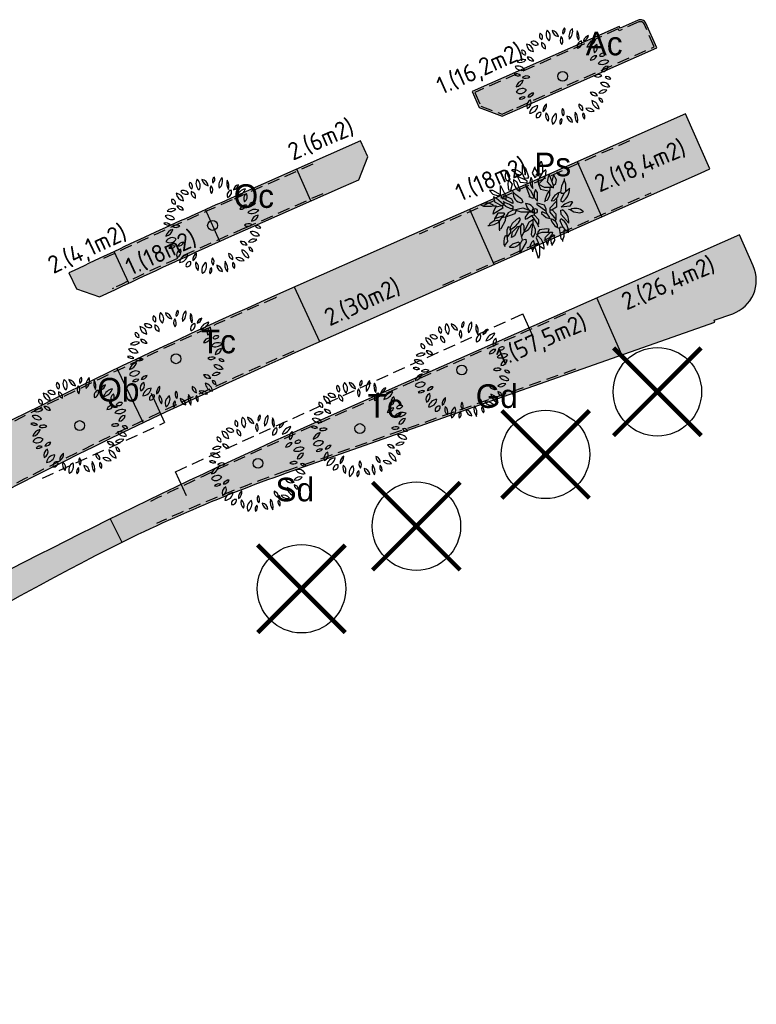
# Model space of a CAD drawing. Header units: metres. Extents: x 197542 to 199322, y 355606 to 356153.
# Tile 2 of 19: x 197697 to 197735, y 356046 to 356096. Entities that reach past the tile are written whole.
import ezdxf

# ---------------------------------------------------------------- set-up
doc = ezdxf.new("R2010")
doc.units = ezdxf.units.M
doc.linetypes.add('DASHED4', pattern=[0.1875, 0.125, -0.0625])
doc.layers.add('-bomen BRO 16-06-2011', color=6, linetype='Continuous')
doc.layers.add('N-WE-GR-BOOM', color=96, linetype='Continuous')
for name, color, linetype, lineweight in [('B-WE-GR-BOOM-S', 252, 'Continuous', 25), ('N-GV-GR-BEPLANTING_CULTUUR_VASTEPLANTEN-T', 1, 'Continuous', 35), ('N-WE-GR-BOOM-S', 96, 'Continuous', 25), ('N-WE-GR-GEOTEXTIEL-G', 18, 'DASHED4', 30), ('N-WE-GR-WORTELSCHERM-G', 20, 'DASHED4', 30), ('V-WE-GR-BOOM-S', 10, 'Continuous', 25)]:
    doc.layers.add(name, color=color, linetype=linetype, lineweight=lineweight)
doc.layers.add('N-WE-GR-TEELAARDE_TYPE-E-A', color=7, linetype='Continuous', lineweight=18, true_color=0xe74bec)
doc.layers.add('N-WE-VH-GRAS', color=7, linetype='Continuous', lineweight=9, true_color=0x8dd176)
doc.layers.add('X-XX-HULPLIJNEN', color=4, linetype='Continuous', plot=False)
doc.styles.add('ATT', font='romans.shx')
doc.styles.add('bomennummering', font='LCALLIG.TTF', dxfattribs={"height": 0.5})
doc.styles.add('NLCS-ISO', font='NLCS-ISO.ttf')

# ---------------------------------------------------------------- blocks, each defined once
blk = doc.blocks.new('12PPLT06')
at = {"color": 0, "linetype": 'ByBlock'}
blk.add_circle((-0.000255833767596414, 0.0006692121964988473), 0.05, dxfattribs=at)
for centre, radius, start, end in [((-0.1922265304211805, 0.4144898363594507), 0.04510308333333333, 146.815069, 244.019343), ((-0.2497319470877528, 0.3986316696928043), 0.04510308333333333, 326.815069, 64.019343), ((-0.0861073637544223, 0.4282650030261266), 0.08348141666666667, 149.473723, 231.758585), ((-0.209690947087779, 0.4051008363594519), 0.08348141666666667, 329.473723, 51.758585), ((-0.02870544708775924, 0.4858358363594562), 0.08172058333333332, 192.305955, 259.684897), ((-0.1231813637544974, 0.388018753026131), 0.08172058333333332, 12.305955, 79.68489699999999), ((0.04061563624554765, 0.3678615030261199), 0.06638033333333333, 145.524785, 220.832734), ((-0.06433119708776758, 0.3620330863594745), 0.06638033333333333, 325.524785, 40.83273399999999), ((0.05000580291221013, 0.4504235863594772), 0.05243733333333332, 125.409332, 202.710088), ((-0.02874894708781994, 0.4729173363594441), 0.05243733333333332, 305.409332, 22.710088), ((0.1770898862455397, 0.4065607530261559), 0.1137750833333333, 133.811686, 194.307734), ((-0.01192153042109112, 0.4605457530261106), 0.1137750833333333, 313.811686, 14.307734), ((0.2574144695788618, 0.4291249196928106), 0.1143496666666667, 163.464229, 212.790564), ((0.05166538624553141, 0.3997421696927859), 0.1143496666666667, 343.464229, 32.790564), ((0.1966333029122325, 0.4278707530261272), 0.0671975, 284.100357, 348.465016), ((0.2788443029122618, 0.3492606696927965), 0.0671975, 104.100357, 168.465016), ((-0.3790860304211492, 0.2477432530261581), 0.081791, 3.318929, 83.19036499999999), ((-0.2877341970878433, 0.3336924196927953), 0.081791, 183.318929, 263.190365), ((-0.2982741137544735, 0.2994408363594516), 0.05821033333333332, 25.453651, 116.685197), ((-0.2718556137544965, 0.3764686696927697), 0.05821033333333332, 205.453651, 296.6851970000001), ((-0.1618326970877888, 0.3338885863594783), 0.05570899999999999, 168.806602, 257.639098), ((-0.2284075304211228, 0.2902852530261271), 0.05570899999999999, 348.806602, 77.639098), ((0.2042821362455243, 0.3047935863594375), 0.05733175, 103.891386, 198.903947), ((0.1362783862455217, 0.3418740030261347), 0.05733175, 283.891386, 18.903947), ((0.3554936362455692, 0.2580414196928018), 0.1178019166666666, 100.300505, 160.447649), ((0.2234203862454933, 0.4133692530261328), 0.1178019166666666, 280.300505, 340.447649), ((0.3801633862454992, 0.2704886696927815), 0.06404974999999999, 122.581735, 207.179988), ((0.2886953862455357, 0.2952014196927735), 0.06404974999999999, 302.581735, 27.17998800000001), ((-0.3812560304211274, 0.2554981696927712), 0.03687258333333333, 163.493346, 274.469734), ((-0.4137354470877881, 0.2292142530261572), 0.03687258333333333, 343.493346, 94.469734), ((0.3410773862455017, 0.143559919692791), 0.06633966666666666, 86.02821899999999, 161.369762), ((0.2828089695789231, 0.230933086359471), 0.06633966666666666, 266.028219, 341.369762), ((0.4133008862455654, 0.1913606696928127), 0.04460749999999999, 59.98145400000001, 155.66759), ((0.3949721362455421, 0.248364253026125), 0.04460749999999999, 239.981454, 335.66759), ((-0.4559597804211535, 0.02465575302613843), 0.07996766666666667, 30.948236, 110.578394), ((-0.4032495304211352, 0.08753425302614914), 0.08471958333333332, 69.720138, 135.64891), ((-0.4344656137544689, 0.226225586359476), 0.08471958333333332, 249.720138, 315.64891), ((-0.3534903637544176, 0.1337669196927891), 0.06314383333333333, 22.572306, 98.33354299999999), ((-0.3043353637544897, 0.2204817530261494), 0.06314383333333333, 202.572306, 278.3335430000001), ((0.3983755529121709, 0.2140967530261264), 0.09187275, 244.7352629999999, 320.578115), ((0.4301350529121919, 0.07267058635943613), 0.09187275, 64.735263, 140.578115), ((0.4628914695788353, 0.03809850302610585), 0.06592175, 90.25287399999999, 173.522083), ((0.3970997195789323, 0.1114569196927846), 0.06592175, 270.252874, 353.5220830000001), ((-0.4752231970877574, -0.03667174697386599), 0.06300191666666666, 44.25764999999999, 108.592661), ((-0.450188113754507, 0.06701016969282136), 0.06300191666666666, 224.25765, 288.592661), ((-0.415484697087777, 0.1406452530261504), 0.07996766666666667, 210.948236, 290.578394), ((-0.3678316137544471, -0.06481383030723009), 0.06992266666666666, 60.509485, 129.29199), ((0.3660280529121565, -0.0461168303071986), 0.06502333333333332, 58.874764, 131.213524), ((0.3567975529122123, 0.05846016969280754), 0.06502333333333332, 238.874764, 311.213524), ((-0.3856936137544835, -0.1306236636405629), 0.09234183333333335, 100.876159, 165.447913), ((-0.4924966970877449, -0.01673874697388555), 0.09234183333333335, 280.876159, 345.447913), ((-0.3776902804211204, 0.05016466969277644), 0.06992266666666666, 240.509485, 309.29199), ((0.4073073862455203, -0.1426145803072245), 0.08137058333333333, 29.195197, 106.718901), ((0.454932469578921, -0.02499216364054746), 0.08137058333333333, 209.195197, 286.718901), ((0.4502331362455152, -0.04529299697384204), 0.04464991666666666, 28.19813599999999, 112.191787), ((0.4727193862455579, 0.01714758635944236), 0.04464991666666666, 208.198136, 292.191787), ((-0.411169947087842, -0.1962779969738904), 0.07279833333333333, 54.97446299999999, 151.379225), ((-0.4332910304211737, -0.1017925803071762), 0.07279833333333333, 234.974463, 331.379225), ((-0.2960180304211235, -0.2328259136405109), 0.06249758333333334, 87.172434, 157.236469), ((-0.3505646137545, -0.1462222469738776), 0.06249758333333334, 267.172434, 337.236469), ((0.2959620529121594, -0.2261938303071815), 0.06442966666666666, 28.807165, 103.91988), ((0.336918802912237, -0.1326099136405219), 0.06442966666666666, 208.807165, 283.91988), ((0.4250529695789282, -0.2125242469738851), 0.07530733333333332, 71.371166, 141.75354), ((0.3899658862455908, -0.09454383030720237), 0.07530733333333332, 251.371166, 321.75354), ((-0.3988381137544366, -0.2663327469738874), 0.05835274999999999, 71.81924599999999, 140.08176), ((-0.425385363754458, -0.1734484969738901), 0.05835274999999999, 251.819246, 320.08176), ((-0.300776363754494, -0.2997434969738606), 0.06498733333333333, 113.475292, 203.45596), ((-0.3862814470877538, -0.2660029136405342), 0.06498733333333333, 293.475292, 23.45596), ((-0.3404386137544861, -0.286296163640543), 0.08883749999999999, 271.632764, 352.026789), ((-0.2499286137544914, -0.3874203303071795), 0.08883749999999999, 91.63276400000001, 172.026789), ((-0.1213639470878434, -0.3477423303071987), 0.07992766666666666, 122.887314, 186.725334), ((-0.244141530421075, -0.289984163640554), 0.07992766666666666, 302.887314, 6.725333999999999), ((0.2217668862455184, -0.2893535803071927), 0.05859191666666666, 173.649981, 254.6514450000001), ((0.1480257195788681, -0.3393753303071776), 0.05859191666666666, 353.649981, 74.65144500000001), ((0.3923588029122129, -0.2358448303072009), 0.0967875, 186.548686, 256.891132), ((0.2742512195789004, -0.3411484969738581), 0.0967875, 6.548686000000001, 76.891132), ((0.410380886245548, -0.2204391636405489), 0.04222583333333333, 179.255722, 267.628659), ((0.3664114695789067, -0.2620803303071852), 0.04222583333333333, 359.255722, 87.628659), ((-0.2305322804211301, -0.4082693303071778), 0.04104691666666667, 76.54190600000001, 193.477426), ((-0.2608957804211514, -0.3779159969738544), 0.04104691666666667, 256.541906, 13.477426), ((-0.09836994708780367, -0.3976454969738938), 0.07587533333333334, 159.116987, 230.360624), ((-0.2176659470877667, -0.4290285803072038), 0.07587533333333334, 339.116987, 50.360624), ((-0.01992978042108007, -0.4540436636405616), 0.09055483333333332, 122.116989, 201.727527), ((-0.152194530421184, -0.4108697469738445), 0.09055483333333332, 302.116989, 21.727527), ((0.05309013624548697, -0.3604013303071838), 0.06279416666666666, 148.787661, 221.5977109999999), ((-0.04757369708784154, -0.3695494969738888), 0.06279416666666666, 328.787661, 41.597711), ((0.2468061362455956, -0.3953419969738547), 0.1233375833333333, 165.20711, 218.321749), ((0.0307931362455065, -0.4403295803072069), 0.1233375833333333, 345.20711, 38.321749), ((0.2555320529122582, -0.3939920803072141), 0.05361883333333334, 156.775419, 231.2879720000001), ((0.1727245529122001, -0.4146869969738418), 0.05361883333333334, 336.775419, 51.287972), ((0.2580326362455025, -0.405242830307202), 0.08059875, 38.69621400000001, 106.241545), ((0.2983952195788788, -0.2774710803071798), 0.08059875, 218.696214, 286.241545), ((0.0214697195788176, -0.4669088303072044), 0.05212266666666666, 129.747505, 206.070901), ((-0.05867703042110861, -0.4497403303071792), 0.05212266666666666, 309.747505, 26.070901), ((0.1123076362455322, -0.397803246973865), 0.07050225, 185.31956, 260.418968), ((0.03037446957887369, -0.4738584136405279), 0.07050225, 5.31956, 80.41896799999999)]:
    blk.add_arc(centre, radius, start, end, dxfattribs=at)
at = {"color": 0, "linetype": 'ByBlock', "style": 'ATT'}
for tag, p, flags in [('ITEM', (-0.9110891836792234, -3.045691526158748), 3), ('ROOM_NUMBER', (-0.9110891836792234, -4.379024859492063), 1)]:
    blk.add_attdef(tag, p, '', height=1, dxfattribs=dict(at, flags=flags))
blk = doc.blocks.new('BOOM_VERWIJDEREN')
at = {"layer": 'B-WE-GR-BOOM-S', "ltscale": 0.1}
h = blk.add_hatch(color=256, dxfattribs=at)
edge = h.paths.add_edge_path()
edge.add_arc((0, 0), 0.15, 0, 360)
at = {"layer": 'B-WE-GR-BOOM-S'}
for centre, radius in [((-7.361222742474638e-12, 5.115907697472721e-12), 2.5), ((0, 0), 0.04499999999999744)]:
    blk.add_circle(centre, radius, dxfattribs=at)
at = {"layer": 'B-WE-GR-BOOM-S', "ltscale": 0.1}
blk.add_circle((0, 0), 0.15, dxfattribs=at)
at = {"layer": 'V-WE-GR-BOOM-S', "const_width": 0.25, "flags": 128}
for points in [[(2.474873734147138, -2.474873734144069), (-2.474873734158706, 2.474873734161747)], [(2.474873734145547, 2.474873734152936), (-2.474873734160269, -2.474873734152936)]]:
    blk.add_lwpolyline(points, dxfattribs=at)
blk = doc.blocks.new('BA041')
for p, q in [((330.1999999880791, 2531.533349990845), (237.0666500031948, 2379.133349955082)), ((330.1999999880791, 2531.533349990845), (389.4666500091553, 2328.333350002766)), ((-1422.40000000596, 2057.399999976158), (-1286.933349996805, 1811.866649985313)), ((-1126.066650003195, 2040.466649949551), (-1159.933349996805, 2099.733349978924)), ((-948.2666499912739, 1896.533349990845), (-1126.066650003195, 2040.466649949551)), ((-618.0666500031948, 1896.533349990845), (-618.0666500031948, 2336.799999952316)), ((-618.0666500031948, 2336.799999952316), (-474.1333500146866, 2175.933349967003)), ((-474.1333500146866, 2175.933349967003), (-313.2666499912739, 1744.133349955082)), ((8.466650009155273, 2252.133349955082), (-127, 1921.933349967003)), ((-14.13205000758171, 2197.048999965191), (127, 1981.199999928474)), ((237.0666500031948, 2379.133349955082), (127, 1981.199999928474)), ((389.4666500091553, 2328.333350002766), (389.4666500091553, 1964.266649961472)), ((567.2666500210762, 2099.733349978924), (389.4666500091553, 1964.266649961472)), ((-1329.266649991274, 1532.466649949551), (-1405.466650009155, 1532.466649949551)), ((-1354.666649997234, 1363.133349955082), (-1329.266649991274, 1532.466649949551)), ((-1312.333350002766, 1574.799999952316), (-1329.266649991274, 1532.466649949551)), ((-1286.933349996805, 1811.866649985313), (-1312.333350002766, 1574.799999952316)), ((-1312.333350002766, 1574.799999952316), (-1143, 1363.133349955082)), ((-1075.266649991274, 1600.199999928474), (-922.8666500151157, 1498.599999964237)), ((-948.2666499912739, 1896.533349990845), (-778.9333499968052, 1845.733349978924)), ((-948.2666499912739, 1896.533349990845), (-897.4666500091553, 1769.533349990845)), ((-897.4666500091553, 1769.533349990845), (-736.5999999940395, 1473.199999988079)), ((-897.4666500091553, 1769.533349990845), (-499.5333499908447, 1608.666649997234)), ((-778.9333499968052, 1845.733349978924), (-618.0666500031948, 1896.533349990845)), ((-618.0666500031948, 1896.533349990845), (-499.5333499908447, 1608.666649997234)), ((-364.0666500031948, 1651), (-527.5967000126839, 1676.820549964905)), ((-389.4666500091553, 1523.999999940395), (-499.5333499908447, 1608.666649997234)), ((-389.4666500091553, 1430.866649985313), (-389.4666500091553, 1523.999999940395)), ((-313.2666499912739, 1744.133349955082), (-364.0666500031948, 1651)), ((-127, 1600.199999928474), (-186.2666499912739, 1701.799999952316)), ((-127, 1921.933349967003), (8.466650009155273, 1701.799999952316)), ((-93.13334998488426, 1151.466650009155), (-127, 1600.199999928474)), ((8.466650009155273, 1701.799999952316), (67.73335000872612, 1735.66664993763)), ((67.73335000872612, 1735.66664993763), (93.13334998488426, 1879.599999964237)), ((93.13334998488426, 1879.599999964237), (127, 1896.533349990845)), ((127, 1981.199999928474), (127, 1896.533349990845)), ((127, 1896.533349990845), (352.1441999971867, 1896.533349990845)), ((389.4666500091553, 1964.266649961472), (160.8666499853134, 1549.399999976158)), ((160.8666499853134, 1549.399999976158), (186.2666500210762, 1371.599999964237)), ((186.2666500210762, 1371.599999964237), (321.7333500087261, 1507.066649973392)), ((685.8000000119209, 1744.133349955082), (635, 1490.133349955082)), ((753.533350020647, 1854.199999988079), (685.8000000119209, 1744.133349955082)), ((762, 1786.466650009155), (753.533350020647, 1854.199999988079)), ((956.7333500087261, 1295.399999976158), (762, 1786.466650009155)), ((956.7333500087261, 1854.199999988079), (873.6000999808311, 1505.040349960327)), ((1109.133349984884, 1591.733349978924), (956.7333500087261, 1854.199999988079)), ((1066.800000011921, 1405.466649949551), (1109.133349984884, 1591.733349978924)), ((1490.133349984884, 1566.333350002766), (1354.666649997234, 1270)), ((1498.59999999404, 1651), (1490.133349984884, 1566.333350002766)), ((1490.133349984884, 1566.333350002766), (1557.866649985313, 1380.066649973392)), ((-2302.933349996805, 1041.399999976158), (-2133.59999999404, 855.1333499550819)), ((-2133.59999999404, 1041.399999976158), (-2302.933349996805, 1041.399999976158)), ((-1744.133349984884, 821.2666499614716), (-2133.59999999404, 1041.399999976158)), ((-1744.133349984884, 1295.399999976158), (-1473.200000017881, 753.5333499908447)), ((-1744.133349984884, 821.2666499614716), (-1744.133349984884, 1295.399999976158)), ((-1320.799999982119, 1058.333349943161), (-1354.666649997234, 1363.133349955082)), ((-1227.666649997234, 1041.399999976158), (-1320.799999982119, 1058.333349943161)), ((-1143, 1363.133349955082), (-1227.666649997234, 1041.399999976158)), ((-1134.533349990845, 1049.866649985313), (-1109.133349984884, 956.7333499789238)), ((-922.8666500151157, 1498.599999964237), (-753.533350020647, 1066.799999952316)), ((-753.533350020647, 1066.799999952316), (-761.9999999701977, 1016)), ((-736.5999999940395, 1473.199999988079), (-389.4666500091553, 1430.866649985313)), ((-457.1999999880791, 1303.866649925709), (-211.6666499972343, 1041.399999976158)), ((-237.0666500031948, 711.1999999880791), (-457.1999999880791, 1303.866649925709)), ((-211.6666499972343, 1041.399999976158), (-25.40000000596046, 694.2666499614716)), ((42.33335000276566, 1100.66664993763), (-25.40000000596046, 905.9333499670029)), ((118.533350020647, 956.7333499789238), (42.33335000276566, 1100.66664993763)), ((186.2666500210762, 1371.599999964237), (474.1333500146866, 1219.199999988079)), ((186.2666500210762, 1371.599999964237), (287.8666500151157, 1117.599999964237)), ((287.8666500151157, 1117.599999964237), (745.0666500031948, 1016)), ((474.1333500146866, 1219.199999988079), (863.6000000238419, 1219.199999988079)), ((770.4666500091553, 1058.333349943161), (626.533350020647, 872.0666499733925)), ((635, 1490.133349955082), (863.6000000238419, 1219.199999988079)), ((745.0666500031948, 1016), (745.0666500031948, 795.8666499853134)), ((770.4666500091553, 1219.199999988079), (770.4666500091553, 1058.333349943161)), ((863.6000000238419, 1219.199999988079), (956.7333500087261, 1176.866649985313)), ((956.7333500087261, 1295.399999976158), (1066.800000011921, 1405.466649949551)), ((956.7333500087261, 1176.866649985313), (956.7333500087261, 1295.399999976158)), ((1354.666649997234, 1270), (1303.866650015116, 965.1999999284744)), ((1557.866649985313, 1380.066649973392), (1557.866649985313, 982.1333499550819)), ((1778, 1151.466650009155), (1557.866649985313, 982.1333499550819)), ((-2133.59999999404, 855.1333499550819), (-1862.666649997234, 770.4666500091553)), ((-2108.199999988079, 719.6666499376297), (-2057.399999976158, 474.1333499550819)), ((-1955.799999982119, 643.4666499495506), (-2108.199999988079, 719.6666499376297)), ((-1473.200000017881, 237.0666499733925), (-1955.799999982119, 643.4666499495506)), ((-1862.666649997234, 770.4666500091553), (-1744.133349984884, 821.2666499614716)), ((-1744.133349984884, 821.2666499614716), (-1659.466649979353, 635)), ((-1659.466649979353, 635), (-1574.800000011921, 635)), ((-1473.200000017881, 753.5333499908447), (-1591.733350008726, 770.4666500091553)), ((-1591.733350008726, 770.4666500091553), (-1574.800000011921, 635)), ((-1464.733350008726, 558.7999999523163), (-1574.800000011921, 635)), ((-1473.200000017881, 753.5333499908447), (-1473.200000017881, 564.6615499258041)), ((-1473.200000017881, 753.5333499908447), (-1185.333350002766, 618.0666499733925)), ((-1117.59999999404, 389.4666500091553), (-1464.733350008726, 558.7999999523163)), ((-1185.333350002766, 618.0666499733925), (-1117.59999999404, 482.5999999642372)), ((-1109.133349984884, 956.7333499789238), (-677.3333500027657, 626.5333499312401)), ((-677.3333500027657, 626.5333499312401), (-609.5999999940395, 457.1999999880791)), ((-237.0666500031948, 711.1999999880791), (-304.8000000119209, 719.6666499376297)), ((-101.5999999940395, 635), (-237.0666500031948, 711.1999999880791)), ((-25.40000000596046, 694.2666499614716), (-101.5999999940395, 635)), ((-25.40000000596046, 905.9333499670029), (-25.40000000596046, 694.2666499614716)), ((-25.40000000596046, 694.2666499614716), (135.4666500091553, 507.9999999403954)), ((135.4666500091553, 507.9999999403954), (135.4666500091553, 956.7333499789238)), ((635, 541.8666499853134), (491.0666500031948, 499.5333499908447)), ((626.533350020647, 872.0666499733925), (524.9333500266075, 609.5999999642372)), ((524.9333500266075, 609.5999999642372), (524.9333500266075, 509.4940999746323)), ((745.0666500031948, 795.8666499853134), (635, 541.8666499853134)), ((1100.666649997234, 507.9999999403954), (762, 143.9333499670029)), ((965.2000000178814, 516.4666499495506), (838.1999999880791, 499.5333499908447)), ((1151.466649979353, 702.7333499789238), (965.2000000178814, 516.4666499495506)), ((1100.666649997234, 651.9333499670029), (1100.666649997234, 194.7333499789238)), ((1202.266650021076, 922.8666499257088), (1151.466649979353, 702.7333499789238)), ((1303.866650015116, 965.1999999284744), (1337.733350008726, 905.9333499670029)), ((1490.133349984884, 905.9333499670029), (1320.799999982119, 584.1999999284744)), ((1320.799999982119, 584.1999999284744), (1329.266649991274, 499.5333499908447)), ((1337.733350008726, 905.9333499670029), (1490.133349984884, 905.9333499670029)), ((1557.866649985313, 982.1333499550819), (1490.133349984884, 905.9333499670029)), ((-2599.266650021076, 228.5999999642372), (-2768.59999999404, 313.2666499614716)), ((-2226.733349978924, 228.5999999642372), (-2599.266650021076, 228.5999999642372)), ((-2108.199999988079, 270.9333499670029), (-2226.733349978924, 228.5999999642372)), ((-1634.066650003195, 152.3999999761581), (-2116.666649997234, -152.4000000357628)), ((-2116.666649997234, -152.4000000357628), (-2091.266649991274, 16.93334996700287)), ((-2108.199999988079, 270.9333499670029), (-1972.733350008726, 270.9333499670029)), ((-2091.266649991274, 16.93334996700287), (-1989.666649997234, 203.1999999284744)), ((-2057.399999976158, 474.1333499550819), (-1659.466649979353, 262.4666499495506)), ((-1972.733350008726, 270.9333499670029), (-1989.666649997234, 203.1999999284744)), ((-1659.466649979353, 262.4666499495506), (-1989.666649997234, 203.1999999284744)), ((-1574.800000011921, 321.7333499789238), (-1659.466649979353, 262.4666499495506)), ((-1659.466649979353, 262.4666499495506), (-1634.066650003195, 152.3999999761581)), ((-1617.133349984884, 499.5333499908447), (-1574.800000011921, 457.1999999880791)), ((-1574.800000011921, 457.1999999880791), (-1278.466649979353, 355.5999999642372)), ((-1574.800000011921, 457.1999999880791), (-1574.800000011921, 321.7333499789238)), ((-1210.733349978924, 118.5333499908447), (-1473.200000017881, 237.0666499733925)), ((-1109.133349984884, 42.33334994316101), (-1354.666649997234, -93.13335007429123)), ((-1278.466649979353, 355.5999999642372), (-1109.133349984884, 245.5333499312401)), ((-1109.133349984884, 118.5333499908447), (-1210.733349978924, 118.5333499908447)), ((-1117.59999999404, 482.5999999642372), (-1117.59999999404, 389.4666500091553)), ((-1109.133349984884, 245.5333499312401), (-1109.133349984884, 42.33334994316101)), ((-1109.133349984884, 42.33334994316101), (-601.1333499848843, 169.333349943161)), ((-947.7285000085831, 43.74604994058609), (-1016, -135.4666500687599)), ((-1012.480150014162, 66.49664998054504), (-702.7333499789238, -42.33335000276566)), ((-609.5999999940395, 457.1999999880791), (-651.9333499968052, 423.333349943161)), ((-601.1333499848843, 169.333349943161), (-59.26664999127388, -42.33335000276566)), ((-254.0692999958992, 33.76144993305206), (-482.5999999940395, -313.2666500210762)), ((-465.6666499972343, 397.9333499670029), (-389.4666500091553, 169.333349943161)), ((-389.4666500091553, 169.333349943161), (-307.5522999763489, 54.65324991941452)), ((118.533350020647, 414.8666499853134), (474.1333500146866, 321.7333499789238)), ((118.533350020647, 313.2666499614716), (118.533350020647, 414.8666499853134)), ((558.8000000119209, -5.960464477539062e-08), (118.533350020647, 313.2666499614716)), ((474.1333500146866, 321.7333499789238), (558.8000000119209, 118.5333499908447)), ((491.0666500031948, 499.5333499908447), (508, 474.1333499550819)), ((558.8000000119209, 118.5333499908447), (558.8000000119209, -5.960464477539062e-08)), ((762, 143.9333499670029), (762, -50.80000007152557)), ((762, 59.26664996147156), (889, 59.26664996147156)), ((1100.666649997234, 194.7333499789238), (889, 59.26664996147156)), ((889, 59.26664996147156), (1075.266650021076, -135.4666500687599)), ((1320.799999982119, 42.33334994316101), (1397, 67.73334991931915)), ((1346.200000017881, -177.8000000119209), (1320.799999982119, 42.33334994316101)), ((1329.266649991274, 499.5333499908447), (1405.466650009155, 474.1333499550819)), ((1786.466650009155, 245.5333499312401), (1346.200000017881, 194.7333499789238)), ((1718.733349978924, 93.13335001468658), (1803.40000000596, 76.19999998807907)), ((1913.466650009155, 465.6666499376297), (1786.466650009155, 245.5333499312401)), ((1803.40000000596, 76.19999998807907), (1989.666650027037, -33.86665004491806)), ((-2074.333350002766, -499.5333500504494), (-2286, -651.9333500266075)), ((-2057.399999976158, -397.9333500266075), (-2074.333350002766, -499.5333500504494)), ((-2074.333350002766, -499.5333500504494), (-1879.59999999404, -474.1333500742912)), ((-1888.066649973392, -101.6000000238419), (-2057.399999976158, -397.9333500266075)), ((-1651, -254.0000000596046), (-2057.399999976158, -397.9333500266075)), ((-1574.800000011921, -101.6000000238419), (-1888.066649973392, -101.6000000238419)), ((-1879.59999999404, -474.1333500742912), (-1811.866650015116, -541.8666500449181)), ((-1651, -254.0000000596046), (-1811.866650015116, -516.4666500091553)), ((-1515.533349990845, -499.5333500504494), (-1735.666649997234, -914.4000000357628)), ((-1490.133349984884, -304.8000000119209), (-1707.789800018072, -346.6570000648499)), ((-1608.666649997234, -254.0000000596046), (-1651, -254.0000000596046)), ((-1608.666649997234, -254.0000000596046), (-1524, -135.4666500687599)), ((-1608.666649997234, -254.0000000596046), (-1591.111949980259, -324.2189500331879)), ((-1524, -135.4666500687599), (-1574.800000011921, -101.6000000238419)), ((-1490.133349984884, -304.8000000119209), (-1515.533349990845, -499.5333500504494)), ((-1354.666649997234, -93.13335007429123), (-1490.133349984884, -304.8000000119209)), ((-1016, -135.4666500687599), (-1490.133349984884, -304.8000000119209)), ((-931.3333499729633, -440.2666500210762), (-1151.466649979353, -643.4666500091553)), ((-778.9333499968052, -347.1333500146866), (-931.3333499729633, -440.2666500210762)), ((-728.1333499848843, -431.8000000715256), (-778.9333499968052, -347.1333500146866)), ((-702.7333499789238, -42.33335000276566), (-59.26664999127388, -42.33335000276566)), ((-482.5999999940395, -313.2666500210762), (-482.5999999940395, -423.3333500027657)), ((-482.5999999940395, -423.3333500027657), (-389.4666500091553, -389.4666500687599)), ((-389.4666500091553, -389.4666500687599), (-160.8666499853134, -228.6000000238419)), ((-43.0947499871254, -406.9403500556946), (-304.8000000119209, -592.666650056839)), ((-160.8666499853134, -228.6000000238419), (-25.40000000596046, -194.7333500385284)), ((-160.8666499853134, -228.6000000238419), (135.4666500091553, -677.3333500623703)), ((-101.5999999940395, -448.4602000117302), (-101.5999999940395, -651.9333500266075)), ((-59.26664999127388, -42.33335000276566), (0, -5.960464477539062e-08)), ((-25.40000000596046, -194.7333500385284), (194.7333500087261, -431.8000000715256)), ((194.7333500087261, -431.8000000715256), (194.7333500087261, -668.8666500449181)), ((381, -33.86665004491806), (347.1333500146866, -50.80000007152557)), ((347.1333500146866, -50.80000007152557), (347.1333500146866, -118.5333500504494)), ((347.1333500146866, -118.5333500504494), (584.2000000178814, -330.2000000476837)), ((609.5999999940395, -135.4666500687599), (381, -33.86665004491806)), ((558.8000000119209, -5.960464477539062e-08), (609.5999999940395, -135.4666500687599)), ((584.2000000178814, -330.2000000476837), (922.8666500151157, -414.8666500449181)), ((609.5999999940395, -135.4666500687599), (736.5999999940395, -313.2666500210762)), ((736.5999999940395, -313.2666500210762), (753.533350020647, -372.5333500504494)), ((762, -50.80000007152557), (1075.266650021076, -431.8000000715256)), ((922.8666500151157, -414.8666500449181), (1016, -499.5333500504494)), ((1016, -499.5333500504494), (1041.399999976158, -491.0666500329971)), ((1075.266650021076, -431.8000000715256), (1041.399999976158, -491.0666500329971)), ((1041.399999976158, -491.0666500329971), (1143, -711.2000000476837)), ((1075.266650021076, -135.4666500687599), (1075.266650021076, -431.8000000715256)), ((1286.933349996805, -508), (1329.266649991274, -397.9333500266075)), ((1329.266649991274, -397.9333500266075), (1346.200000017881, -406.4000000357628)), ((1735.666649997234, -618.0666500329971), (1346.200000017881, -177.8000000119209)), ((1989.666650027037, -33.86665004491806), (2294.466650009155, -84.66664999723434)), ((2294.466650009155, -84.66664999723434), (2463.800000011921, -42.33335000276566)), ((-2286, -651.9333500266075), (-2319.866650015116, -728.1333500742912)), ((-1811.866650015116, -516.4666500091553), (-1811.866650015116, -939.8000000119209)), ((-1735.666649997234, -914.4000000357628), (-1811.866650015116, -939.8000000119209)), ((-1811.866650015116, -939.8000000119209), (-1803.40000000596, -1016.000000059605)), ((-1354.666649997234, -804.3333500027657), (-1430.866649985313, -973.666650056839)), ((-1430.866649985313, -973.666650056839), (-1430.866649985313, -1261.533349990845)), ((-1244.59999999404, -846.6666499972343), (-1354.666649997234, -804.3333500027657)), ((-1244.59999999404, -846.6666499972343), (-1270, -956.7333500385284)), ((-1270, -956.7333500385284), (-1236.133349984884, -948.2666500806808)), ((-1151.466649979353, -643.4666500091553), (-1244.59999999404, -846.6666499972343)), ((-1236.133349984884, -948.2666500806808), (-1236.133349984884, -1092.200000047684)), ((-1126.066650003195, -1066.800000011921), (-855.1333500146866, -787.3999999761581)), ((-778.9333499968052, -770.4666500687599), (-1032.933349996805, -1270.000000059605)), ((-855.1333500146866, -787.3999999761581), (-778.9333499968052, -770.4666500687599)), ((-778.9333499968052, -770.4666500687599), (-728.1333499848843, -787.3999999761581)), ((-728.1333499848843, -787.3999999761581), (-626.5333499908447, -626.5333499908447)), ((-728.1333499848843, -787.3999999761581), (-728.1333499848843, -1134.533350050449)), ((-304.8000000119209, -592.666650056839), (-685.8000000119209, -1337.733350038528)), ((-626.5333499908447, -626.5333499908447), (-558.7999999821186, -762)), ((-558.7999999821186, -762), (-558.7999999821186, -956.7333500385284)), ((-558.7999999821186, -956.7333500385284), (-474.1333500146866, -931.3333500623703)), ((-558.7999999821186, -956.7333500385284), (-533.3999999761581, -1066.800000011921)), ((-101.5999999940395, -651.9333500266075), (-186.2666499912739, -711.2000000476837)), ((-169.3333500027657, -1210.733350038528), (-101.5999999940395, -651.9333500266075)), ((-101.5999999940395, -651.9333500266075), (16.93335002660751, -922.8666500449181)), ((16.93335002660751, -922.8666500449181), (16.93335002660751, -1126.066650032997)), ((194.7333500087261, -668.8666500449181), (135.4666500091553, -677.3333500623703)), ((135.4666500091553, -677.3333500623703), (186.2666500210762, -804.3333500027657)), ((245.533350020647, -956.7333500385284), (160.8666499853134, -1075.266650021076)), ((618.0666500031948, -914.4000000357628), (245.533350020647, -956.7333500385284)), ((728.1333500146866, -931.3333500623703), (618.0666500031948, -914.4000000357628)), ((685.8000000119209, -1075.266650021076), (728.1333500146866, -931.3333500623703)), ((1143, -711.2000000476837), (1143, -821.2666500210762)), ((1295.40000000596, -829.7333500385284), (1236.133350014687, -889.0000000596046)), ((1236.133350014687, -889.0000000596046), (1329.266649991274, -1405.466650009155)), ((1447.800000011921, -846.6666499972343), (1286.933349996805, -508)), ((1447.800000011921, -846.6666499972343), (1295.40000000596, -829.7333500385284)), ((1447.800000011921, -846.6666499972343), (1524, -939.8000000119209)), ((1524, -939.8000000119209), (1481.666650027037, -990.6000000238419)), ((1481.666650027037, -990.6000000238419), (1481.666650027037, -1303.866649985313)), ((1524, -939.8000000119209), (1701.800000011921, -1058.333350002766)), ((-1430.866649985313, -1261.533349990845), (-1498.59999999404, -1270.000000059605)), ((-1430.866649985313, -1261.533349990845), (-1380.066649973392, -1557.866650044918)), ((-1236.133349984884, -1092.200000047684), (-1415.876499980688, -1348.97595000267)), ((-1176.866649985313, -1354.666650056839), (-1126.066650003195, -1066.800000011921)), ((-1032.933349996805, -1270.000000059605), (-1176.866649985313, -1354.666650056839)), ((-728.1333499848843, -1134.533350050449), (-643.4666500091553, -1473.200000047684)), ((-643.4666500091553, -1473.200000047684), (-448.7333500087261, -1430.866650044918)), ((-448.7333500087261, -1430.866650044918), (-431.7999999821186, -1583.266650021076)), ((-101.5999999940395, -1346.200000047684), (-169.3333500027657, -1210.733350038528)), ((16.93335002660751, -1126.066650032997), (-101.5999999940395, -1346.200000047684)), ((152.4000000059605, -1159.933350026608), (76.2000000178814, -1371.600000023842)), ((76.2000000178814, -1371.600000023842), (228.5999999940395, -1718.733350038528)), ((93.13334998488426, -1185.333350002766), (381, -1075.266650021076)), ((160.8666499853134, -1075.266650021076), (152.4000000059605, -1159.933350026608)), ((381, -1075.266650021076), (897.4666500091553, -1075.266650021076)), ((795.8666500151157, -1075.266650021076), (516.4666500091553, -1363.133350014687)), ((516.4666500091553, -1363.133350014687), (643.4666500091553, -1744.133350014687)), ((643.4666500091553, -1744.133350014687), (736.5999999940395, -1422.400000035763)), ((736.5999999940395, -1422.400000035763), (863.6000000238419, -1210.733350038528)), ((796.1085500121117, -1323.219050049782), (829.7333500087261, -1659.466650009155)), ((999.0666500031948, -1498.600000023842), (846.6666499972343, -1752.600000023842)), ((897.4666500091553, -1075.266650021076), (863.6000000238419, -1210.733350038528)), ((863.6000000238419, -1210.733350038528), (965.2000000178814, -1210.733350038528)), ((965.2000000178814, -1210.733350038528), (999.0666500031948, -1498.600000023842)), ((1329.266649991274, -1405.466650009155), (1413.933349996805, -1481.666649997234)), ((1397, -1413.933350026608), (1413.933349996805, -1481.666649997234)), ((1413.933349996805, -1481.666649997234), (1405.466650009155, -1549.400000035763)), ((1481.666650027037, -1303.866649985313), (1413.933349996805, -1481.666649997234)), ((-1380.066649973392, -1557.866650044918), (-1540.933349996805, -1752.600000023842)), ((-1134.533349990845, -1684.866649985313), (-1295.40000000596, -1845.733350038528)), ((-821.2666499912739, -1583.266650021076), (-1134.533349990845, -1684.866649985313)), ((-761.9999999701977, -1651.000000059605), (-821.2666499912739, -1583.266650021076)), ((-431.7999999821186, -1583.266650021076), (-736.5999999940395, -2116.666649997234)), ((-736.5999999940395, -2116.666649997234), (-736.5999999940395, -1608.666650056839)), ((-152.3999999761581, -1591.733350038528), (-245.533350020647, -1778)), ((-245.533350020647, -1778), (-118.5333499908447, -1998.133350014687)), ((-59.26664999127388, -1507.066650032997), (-152.3999999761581, -1591.733350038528)), ((8.466650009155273, -1786.46665006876), (-118.5333499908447, -1998.133350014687)), ((-118.5333499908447, -1998.133350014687), (-118.5333499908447, -2074.333350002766)), ((8.466650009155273, -1718.733350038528), (-59.26664999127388, -1507.066650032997)), ((228.5999999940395, -1718.733350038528), (8.466650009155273, -1718.733350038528)), ((8.466650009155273, -1718.733350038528), (8.466650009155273, -1786.46665006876)), ((194.7333500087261, -2421.466650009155), (8.466650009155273, -1786.46665006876)), ((228.5999999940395, -1718.733350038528), (245.533350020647, -1786.46665006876)), ((245.533350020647, -1786.46665006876), (245.533350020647, -2252.133350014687)), ((482.5999999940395, -1938.866650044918), (245.533350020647, -1786.46665006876)), ((829.7333500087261, -1659.466650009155), (878.2755500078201, -1699.918500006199)), ((245.533350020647, -2252.133350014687), (194.7333500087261, -2421.466650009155))]:
    blk.add_line(p, q)
blk.add_circle((0, -5.960464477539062e-08), 125)
for centre, radius, start, end in [((-1100.666649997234, 1803.399999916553), 414.86665, 141.709836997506, 221.6335389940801), ((-1109.133349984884, 1523.999999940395), 575.73335, 39.05313700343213, 95.04245100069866), ((-59.26664999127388, 2015.066649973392), 634.9999999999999, 306.8698979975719, 7.696051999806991), ((-482.5999999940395, 1540.933349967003), 601.13335, 174.2894069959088, 241.9754990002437), ((203.1999999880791, 1481.66664993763), 448.7333499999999, 150.5241109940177, 228.0940580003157), ((990.5999999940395, 1134.533349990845), 778.93335, 302.1372490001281, 1.231976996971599), ((-626.5333499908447, 897.4666499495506), 482.5999999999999, 172.9987319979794, 266.9335139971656), ((1524, 279.3999999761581), 719.6666499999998, 116.5650509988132, 162.204011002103), ((1524, 279.3999999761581), 719.6666499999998, 107.795988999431, 116.5650509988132), ((-2455.333350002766, -118.5333500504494), 524.9333499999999, 48.28924299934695, 125.9605169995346), ((-499.5333499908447, -110.0666500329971), 499.53335, 349.8753279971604, 86.18592499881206), ((1964.266649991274, -338.666650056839), 812.7999999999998, 93.61388099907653, 139.2053569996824), ((990.5999999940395, -558.8000000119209), 745.0666499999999, 355.4519579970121, 57.03059599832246), ((2074.333350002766, -406.4000000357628), 541.86665, 43.06941299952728, 119.310006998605), ((-1727.199999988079, 67.73334991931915), 1117.6, 294.0502990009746, 333.434949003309), ((1481.666650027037, -237.0666500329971), 685.7999999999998, 192.8356089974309, 249.3624529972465), ((922.8666500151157, -1066.800000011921), 787.3999999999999, 356.3861189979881, 57.33908700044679), ((-2353.733350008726, 93.13335001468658), 829.7333500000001, 267.6626939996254, 311.6335389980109), ((-685.8000000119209, -575.7333500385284), 516.4666499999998, 287.241459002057, 344.8270850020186), ((-1041.399999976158, -1557.866650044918), 541.86665, 147.8042659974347, 208.1237349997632), ((-1193.800000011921, -1236.133350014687), 609.5999999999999, 316.1457630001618, 336.6951090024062), ((-321.7333499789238, -1913.466650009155), 804.3333500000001, 358.1912609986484, 56.47552699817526), ((-1193.800000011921, -1236.133350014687), 609.5999999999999, 260.5376780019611, 316.1457630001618)]:
    blk.add_arc(centre, radius, start, end)

msp = doc.modelspace()

# ---------------------------------------------------------------- hatches: boundary and pattern name
at = {"layer": 'N-WE-GR-TEELAARDE_TYPE-E-A'}
h = msp.add_hatch(color=256, dxfattribs=at)
h.dxf.hatch_style = 1
h.paths.add_polyline_path([(197731.3497932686, 356091.4631885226), (197725.8508135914, 356089.0293783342), (197727.0892697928, 356086.2311956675), (197732.1035969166, 356088.4505020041), (197732.58824947, 356088.665005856)])
h = msp.add_hatch(color=256, dxfattribs=at)
h.dxf.hatch_style = 1
h.paths.add_polyline_path([(197715.1797831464, 356089.2777068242), (197714.817921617, 356090.0953010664), (197711.5747466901, 356088.6598943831), (197712.290196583, 356087.0398068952), (197713.9476781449, 356087.7733967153), (197714.7327957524, 356088.120884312)])
h = msp.add_hatch(color=256, dxfattribs=at)
h.dxf.hatch_style = 1
h.paths.add_polyline_path([(197721.6026371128, 356083.8028501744), (197720.3641809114, 356086.601032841), (197711.4493150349, 356082.6553751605), (197712.741488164, 356079.8809672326)])
h = msp.add_hatch(color=256, dxfattribs=at)
h.dxf.hatch_style = 1
edge = h.paths.add_edge_path()
edge.add_line((197726.8274497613, 356082.1007981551), (197728.1057034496, 356079.2126965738))
edge.add_line((197728.1057034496, 356079.2126965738), (197732.8357310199, 356080.8777656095))
edge.add_line((197732.8357310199, 356080.8777656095), (197732.8025262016, 356080.9720918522))
edge.add_line((197732.8025262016, 356080.9720918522), (197733.7457886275, 356081.3041400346))
edge.add_arc((197733.148101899, 356083.0020124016), 1.800000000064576, 289.3931390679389, 383.8738483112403)
edge.add_line((197734.794091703, 356083.7305160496), (197734.0922934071, 356085.3161674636))
edge.add_line((197734.0922934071, 356085.3161674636), (197726.8274497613, 356082.1007981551))
h = msp.add_hatch(color=256, dxfattribs=at)
h.dxf.hatch_style = 1
h.paths.add_polyline_path([(197702.2765823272, 356084.4675879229, 0.002089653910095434), (197699.9773746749, 356083.3785090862), (197700.3652590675, 356082.5690916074), (197701.5328485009, 356082.1580193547), (197702.3081757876, 356082.5253755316, -0.0006571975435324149), (197703.028046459, 356082.8638444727)])
h = msp.add_hatch(color=256, dxfattribs=at)
h.dxf.hatch_style = 1
h.paths.add_polyline_path([(197701.0648956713, 356068.8607981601, -0.00595273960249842), (197702.6672910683, 356069.6766633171), (197702.0789230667, 356070.8670857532, 0.02423828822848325), (197677.3278218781, 356057.1188732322), (197678.3451299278, 356055.5288671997, -0.03163747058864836), (197679.5888088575, 356056.4346633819, -0.005360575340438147), (197685.011636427, 356059.8006484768, -0.01548528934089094)])
at = {"layer": 'N-WE-VH-GRAS'}
h = msp.add_hatch(color=256, dxfattribs=at)
h.dxf.hatch_style = 1
h.paths.add_polyline_path([(197729.883161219, 356094.8263307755), (197729.3282718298, 356096.0800544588, 0.4142135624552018), (197728.9325229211, 356096.232968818), (197728.0180841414, 356095.828244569), (197727.9776117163, 356095.9196884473), (197720.4933983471, 356092.6072276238), (197720.8552508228, 356091.7896538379), (197722.0156325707, 356091.3442172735), (197722.8004652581, 356091.6915787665)])
h = msp.add_hatch(color=256, dxfattribs=at)
h.dxf.hatch_style = 1
h.paths.add_polyline_path([(197725.8508135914, 356089.0293783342), (197720.3641809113, 356086.601032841), (197721.6026371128, 356083.8028501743), (197727.0892697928, 356086.2311956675)])
h = msp.add_hatch(color=256, dxfattribs=at)
h.dxf.hatch_style = 1
edge = h.paths.add_edge_path()
edge.add_line((197712.290196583, 356087.0398068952), (197711.5747466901, 356088.6598943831))
edge.add_line((197711.5747466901, 356088.6598943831), (197708.2346538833, 356087.1815925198))
edge.add_arc((197831.4205736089, 355808.8538608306), 304.3700002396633, 113.873848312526, 115.1063221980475)
edge.add_line((197702.2765823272, 356084.4675879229), (197703.028046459, 356082.8638444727))
edge.add_arc((197831.4226984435, 355808.853675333), 302.5999990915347, 113.8738483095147, 115.106671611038, ccw=False)
edge.add_line((197708.9531411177, 356085.5628493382), (197712.290196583, 356087.0398068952))
h = msp.add_hatch(color=256, dxfattribs=at)
h.dxf.hatch_style = 1
h.paths.add_polyline_path([(197711.6748099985, 356079.4088628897), (197712.741488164, 356079.8809672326), (197711.4493150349, 356082.6553751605), (197710.4363537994, 356082.2070455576, 0.007370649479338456), (197702.4310805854, 356078.5219081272), (197703.751482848, 356075.7614484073, -0.007370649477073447)])
h = msp.add_hatch(color=256, dxfattribs=at)
h.dxf.hatch_style = 1
edge = h.paths.add_edge_path()
edge.add_line((197728.1057034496, 356079.2126965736), (197726.826537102, 356082.1028602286))
edge.add_line((197726.826537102, 356082.1028602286), (197713.1622733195, 356076.052686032))
edge.add_arc((197825.4136867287, 355822.1154635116), 277.6409422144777, 113.8475353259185, 116.3729019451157)
edge.add_line((197702.0823866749, 356070.8600779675), (197702.6672910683, 356069.6766633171))
edge.add_arc((197736.1291512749, 356001.9745635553), 75.5200000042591, 109.3931390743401, 116.30095112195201, ccw=False)
edge.add_line((197711.0528725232, 356073.2097419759), (197728.1057034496, 356079.2126965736))
h = msp.add_hatch(color=256, dxfattribs=at)
h.dxf.hatch_style = 1
h.paths.add_polyline_path([(197703.751482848, 356075.7614484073), (197702.4310805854, 356078.5219081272, 0.008424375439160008), (197693.4191003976, 356074.0231245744), (197694.8317538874, 356071.3087166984, -0.008424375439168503)])

# ---------------------------------------------------------------- linework, layer by layer
at = {"layer": 'N-WE-GR-GEOTEXTIEL-G', "ltscale": 5, "flags": 128}
for points in [[(197705.3973140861, 356073.2678260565), (197723.0626605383, 356081.2894869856)], [(197698.6220675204, 356072.9369289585), (197704.8428579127, 356075.7617289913)]]:
    msp.add_lwpolyline(points, dxfattribs=at)
at = {"layer": 'N-WE-GR-WORTELSCHERM-G', "ltscale": 5}
msp.add_lwpolyline([(197729.7512449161, 356094.8773022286), (197729.2368279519, 356096.0395820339, 0.4142135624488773), (197728.972995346, 356096.1415249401), (197727.9671126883, 356095.696328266), (197727.9266402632, 356095.7877721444), (197720.62531465, 356092.5562561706), (197720.9298783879, 356091.8681212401), (197722.0129198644, 356091.4523733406), (197722.7599928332, 356091.7830226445)], format="xyb", close=True, dxfattribs=at)
for points in [[(197728.5025460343, 356090.0936599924), (197717.7933933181, 356085.3538634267)], [(197719.005461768, 356082.7627151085), (197729.6055002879, 356087.4542184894)]]:
    msp.add_lwpolyline(points, dxfattribs=at)
for points in [[(197712.3785909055, 356088.9063135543), (197708.2751263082, 356087.0901486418, 0.006052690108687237), (197701.5756433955, 356084.0274917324, 0.006052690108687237)], [(197702.1869238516, 356082.5785822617), (197702.2654326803, 356082.6157803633, -0.006036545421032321), (197708.9126686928, 356085.6542932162), (197713.0612020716, 356087.4904052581)], [(197710.5418887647, 356082.1443979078), (197710.4768262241, 356082.1156016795, 0.01471191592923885), (197694.615775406, 356074.5300099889, 0.01471191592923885)], [(197725.2431975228, 356081.2902624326), (197713.202745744, 356075.9612421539, 0.008730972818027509), (197703.948527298, 356071.6706176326)], [(197695.7902739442, 356071.9178508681, -0.01463504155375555), (197711.4124916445, 356079.4020105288)], [(197704.4367586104, 356070.6329690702, -0.02349943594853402), (197711.0196677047, 356073.3040682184), (197725.9626118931, 356078.5642983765)]]:
    msp.add_lwpolyline(points, format="xyb", dxfattribs=at)
at = {"layer": 'X-XX-HULPLIJNEN'}
for points in [[(197729.883161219, 356094.8263307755), (197729.3282718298, 356096.0800544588, 0.4142135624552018), (197728.9325229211, 356096.232968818), (197728.0180841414, 356095.828244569), (197727.9776117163, 356095.9196884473), (197720.4933983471, 356092.6072276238), (197720.8552508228, 356091.7896538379), (197722.0156325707, 356091.3442172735), (197722.8004652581, 356091.6915787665), (197729.883161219, 356094.8263307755)], [(197711.6748099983, 356079.4088628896), (197732.1035969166, 356088.4505020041), (197732.58824947, 356088.665005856), (197731.3497932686, 356091.4631885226), (197710.4363537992, 356082.2070455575, 0.04151751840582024), (197666.9372359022, 356058.4623075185, 0.2030929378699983), (197664.4380403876, 356054.7086867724, 0.6667460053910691), (197665.6415316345, 356053.9178652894, -0.04455025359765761), (197711.6748099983, 356079.4088628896)], [(197713.9476781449, 356087.7733967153), (197714.7327957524, 356088.120884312), (197715.1797831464, 356089.2777068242), (197714.817921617, 356090.0953010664), (197708.2346538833, 356087.1815925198, 0.007467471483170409), (197699.9773746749, 356083.3785090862), (197700.3652590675, 356082.5690916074), (197701.5328485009, 356082.1580193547), (197702.3081757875, 356082.5253755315, -0.006036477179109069), (197708.9531411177, 356085.5628493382), (197713.9476781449, 356087.7733967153)], [(197732.8025262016, 356080.9720918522), (197733.7457886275, 356081.3041400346, 0.4373087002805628), (197734.7940917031, 356083.7305160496), (197734.0922934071, 356085.3161674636), (197713.1622733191, 356076.0526860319, 0.04259338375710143), (197669.5958226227, 356052.1495892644), (197669.8453207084, 356051.7744855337, -8.590221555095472e-05), (197669.8453207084, 356051.7744855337), (197670.3989490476, 356050.9431109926), (197669.1332281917, 356046.1758028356, 0.04579147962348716), (197670.7633807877, 356047.6158449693), (197677.2603815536, 356054.5103787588, -0.06229233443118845), (197679.5888088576, 356056.434663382, -0.005360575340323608), (197685.011636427, 356059.8006484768, -0.01548528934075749), (197701.0648956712, 356068.86079816, -0.03610936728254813), (197711.052872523, 356073.2097419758), (197732.8357310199, 356080.8777656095), (197732.8025262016, 356080.9720918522)]]:
    msp.add_lwpolyline(points, format="xyb", close=True, dxfattribs=at)
at = {"layer": 'X-XX-HULPLIJNEN', "ltscale": 0.2, "flags": 128}
for points in [[(197727.0892697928, 356086.2311956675), (197725.8508135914, 356089.0293783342)], [(197712.290196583, 356087.0398068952), (197711.5747466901, 356088.6598943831)], [(197707.6461793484, 356084.9806982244), (197706.9217573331, 356086.5968027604)], [(197721.6026371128, 356083.8028501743), (197720.3641809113, 356086.601032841)], [(197703.028046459, 356082.8638444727), (197702.2765823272, 356084.4675879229)], [(197712.741488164, 356079.8809672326), (197711.4493150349, 356082.6553751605)], [(197728.1057034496, 356079.2126965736), (197726.826537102, 356082.1028602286)], [(197723.6060088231, 356080.0929223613), (197723.0626605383, 356081.2894869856)], [(197703.751482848, 356075.7614484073), (197702.4310805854, 356078.5219081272)], [(197704.1592594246, 356077.2671533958), (197704.8428579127, 356075.7617289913)], [(197705.9560456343, 356072.0373843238), (197705.3973140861, 356073.2678260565)], [(197702.0789230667, 356070.8670857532), (197702.6672910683, 356069.6766633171)]]:
    msp.add_lwpolyline(points, dxfattribs=at)

# ---------------------------------------------------------------- block references
at = {"layer": 'N-WE-GR-BOOM', "xscale": 5, "yscale": 5, "zscale": 5}
for p in [(197725.0983585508, 356093.375201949), (197707.2839683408, 356085.7887504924), (197705.4265459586, 356079.007335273), (197719.9639185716, 356078.4390848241), (197700.5184483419, 356075.6099697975), (197714.7779937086, 356075.4593286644), (197709.5981358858, 356073.6912218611)]:
    msp.add_blockref('12PPLT06', p, dxfattribs=at)
at = {"layer": 'N-WE-GR-BOOM-S', "xscale": 0.001, "yscale": 0.001, "zscale": 0.001}
msp.add_blockref('BA041', (197723.677539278, 356086.5272458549), dxfattribs=at)
at = {"layer": 'V-WE-GR-BOOM-S', "xscale": 0.9, "yscale": 0.9, "zscale": 0.9}
for p in [(197729.913, 356077.332), (197724.225, 356074.149), (197717.651, 356070.497), (197711.807, 356067.314)]:
    msp.add_blockref('BOOM_VERWIJDEREN', p, dxfattribs=at)

# ---------------------------------------------------------------- texts
at = {"layer": '-bomen BRO 16-06-2011', "char_height": 1.2, "attachment_point": 6, "style": 'bomennummering'}
for s, insert in [('Ac', (197728.1429325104, 356095.0372752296)), ('Ps', (197725.5238879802, 356088.8846833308)), ('Oc', (197710.4063379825, 356087.2772703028)), ('Tc', (197708.4711199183, 356079.8818997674)), ('Gd', (197722.8138437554, 356077.1030125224)), ('Tc', (197716.9560795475, 356076.6092518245)), ('Sd', (197712.4493402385, 356072.3518034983))]:
    msp.add_mtext(s, dxfattribs=dict(at, insert=insert))
at = {"layer": '-bomen BRO 16-06-2011', "insert": (197703.5630223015, 356077.2720430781), "char_height": 1.2, "width": 1.798169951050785, "attachment_point": 6, "style": 'bomennummering'}
msp.add_mtext('Qb', dxfattribs=at)
at = {"layer": 'N-GV-GR-BEPLANTING_CULTUUR_VASTEPLANTEN-T', "style": 'NLCS-ISO'}
for s, rotation, p in [('1.(16,2m2)', 24.07799045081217, (197718.9389978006, 356092.4263417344)), ('2.(6m2) ', 23.40037618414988, (197711.3642184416, 356089.0744892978)), ('2.(18,4m2) ', 23.45708024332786, (197726.9671888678, 356087.4590941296)), ('1.(18m2)', 23.50222811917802, (197719.8912409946, 356086.9935042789)), ('2.(4,1m2) ', 25.3536987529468, (197699.1769814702, 356083.3102452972)), ('1.(18m2)', 24.75806401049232, (197703.1211164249, 356083.2256428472)), ('2.(26,4m2) ', 23.58086553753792, (197728.3398458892, 356081.4611646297)), ('2.(30m2)', 24.75806401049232, (197713.239138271, 356080.6518982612)), ('1.(57,5m2)', 23.58086553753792, (197721.9658274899, 356078.5985781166))]:
    msp.add_text(s, height=0.9, rotation=rotation, dxfattribs=at).set_placement(p)

doc.saveas('drawing.dxf')
